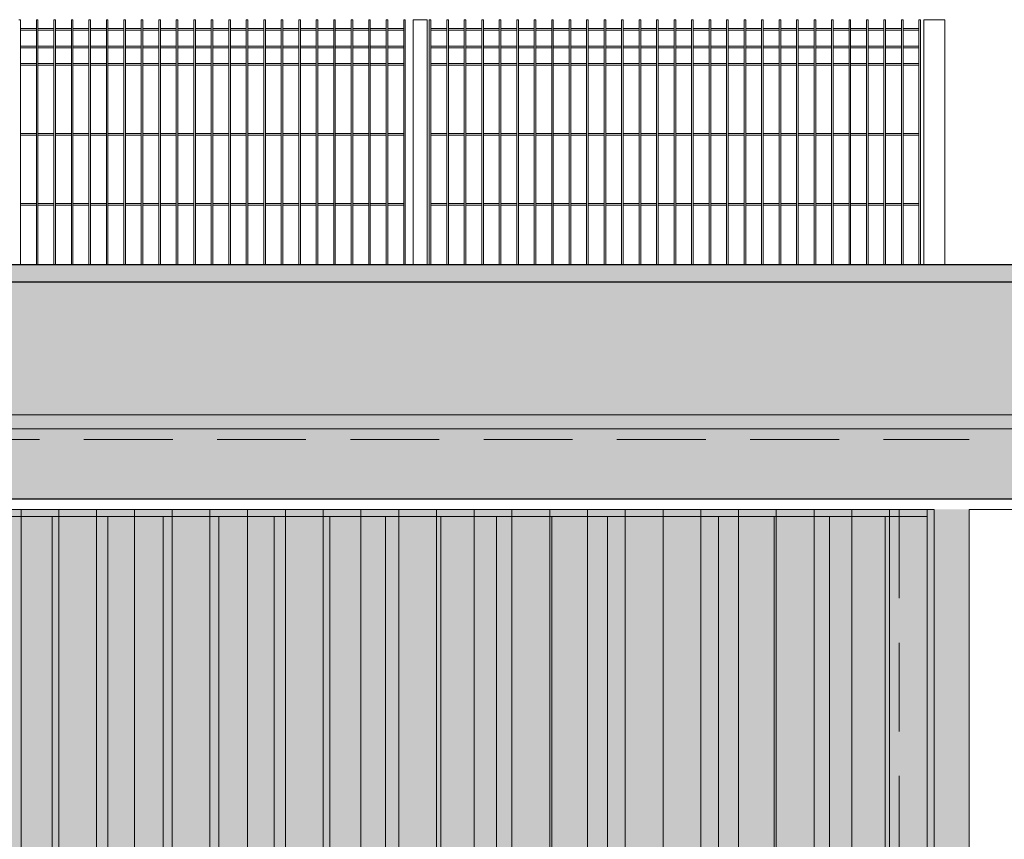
# Model space of a CAD drawing. Header units: millimetres. Extents: x 14041 to 23361, y -6349 to 12956.
# Tile 70 of 106: x 21677 to 21958, y 3842 to 4076. Entities that reach past the tile are written whole.
import ezdxf

# ---------------------------------------------------------------- set-up
doc = ezdxf.new("R2010")
doc.units = ezdxf.units.MM
doc.linetypes.add('KRESKOWA', pattern=[19.05, 12.7, -6.35])
for name, color, linetype, lineweight in [('A-ogrodzenie', 6, 'Continuous', 9), ('A-wypełnienie', 252, 'Continuous', 9), ('E-obrys', 7, 'Continuous', 9)]:
    doc.layers.add(name, color=color, linetype=linetype, lineweight=lineweight)

msp = doc.modelspace()

# ---------------------------------------------------------------- hatches: boundary and pattern name
at = {"layer": 'A-wypełnienie', "lineweight": 15, "ltscale": 2, "transparency": 33554687}
h = msp.add_hatch(color=252, dxfattribs=at)
h.dxf.hatch_style = 1
h.paths.add_polyline_path([(19674.41, 4006.13), (19627.53, 4006.13), (19627.54, 4001.13), (19628.04, 4001.13), (22273.54, 4001.13), (22273.54, 4006.13), (19835.04, 4006.13), (19723.52, 4006.13)])
h = msp.add_hatch(color=253, dxfattribs=at)
h.dxf.hatch_style = 1
h.paths.add_polyline_path([(19988.04, 3659.13), (19988.04, 3939.18), (19658.04, 3939.18), (19658.04, 3959.18), (19658.04, 3963.18), (20903.04, 3963.18), (20903.04, 3939.18), (20588.04, 3936.18), (20588.04, 3659.13), (20943.62, 3659.13), (20943.62, 3871.13), (21183.62, 3871.13), (21183.62, 3659.13), (21338.04, 3659.13), (21338.04, 3936.18), (21033.04, 3939.18), (21033.04, 3963.18), (22243.04, 3963.18), (22243.04, 3939.18), (22223.04, 3936.18), (22223.04, 3659.13), (22273.04, 3659.13), (22273.04, 4001.13), (19628.04, 4001.13), (19628.04, 3659.13), (19678.04, 3659.13), (19678.04, 3936.18), (19828.04, 3936.18), (19828.04, 3659.13)])
h = msp.add_hatch(color=252, dxfattribs=at)
h.dxf.hatch_style = 1
h.paths.add_polyline_path([(21033.04, 3963.18), (22243.04, 3963.18), (22243.04, 3939.18), (21033.04, 3939.18)])
at = {"layer": 'A-wypełnienie', "ltscale": 10, "transparency": 33554687}
h = msp.add_hatch(dxfattribs=at)
h.set_pattern_fill('ANSI31', color=253, scale=3.4, angle=45)
h.set_pattern_definition([(90, (1350, 0), (-10.795, 7e-16), [])])
h.paths.add_polyline_path([(21338.04, 3936.18), (21938.04, 3936.18), (21938.04, 3661.13), (21338.04, 3661.13)])
at = {"layer": 'A-wypełnienie', "lineweight": 15, "ltscale": 2, "transparency": 33554687}
h = msp.add_hatch(color=252, dxfattribs=at)
h.dxf.hatch_style = 1
h.paths.add_polyline_path([(21338.04, 3936.18), (21948.04, 3936.18), (21948.04, 3661.13), (21338.04, 3661.13)])
at = {"layer": 'E-obrys', "lineweight": 15, "ltscale": 2, "transparency": 33554687}
h = msp.add_hatch(dxfattribs=at)
h.set_pattern_fill('ANSI31', scale=5, angle=45)
h.set_pattern_definition([(90, (1350, 0), (-15.875, 1e-15), [])])
h.paths.add_polyline_path([(21742.04, 3663.13), (21742.04, 3836.18), (21828.04, 3836.18), (21828.04, 3663.13), (21936.04, 3663.13), (21936.04, 3934.18), (21640.04, 3934.18), (21640.04, 3663.13)])

# ---------------------------------------------------------------- linework, layer by layer
at = {"layer": 'A-ogrodzenie', "color": 96, "true_color": 0x036808}
for p, q in [((21676.37, 4076.18), (21676.83, 4076.18)), ((21676.83, 4006.13), (21676.83, 4076.18)), ((21681.37, 4006.13), (21681.37, 4076.18)), ((21681.37, 4076.18), (21681.83, 4076.18)), ((21681.83, 4006.13), (21681.83, 4076.18)), ((21686.37, 4006.13), (21686.37, 4076.18)), ((21686.37, 4076.18), (21686.83, 4076.18)), ((21686.83, 4006.13), (21686.83, 4076.18)), ((21691.37, 4006.13), (21691.37, 4076.18)), ((21691.37, 4076.18), (21691.83, 4076.18)), ((21691.37, 4076.18), (21691.83, 4076.18)), ((21691.83, 4006.13), (21691.83, 4076.18)), ((21696.37, 4006.13), (21696.37, 4076.18)), ((21696.83, 4076.18), (21696.37, 4076.18)), ((21696.83, 4006.13), (21696.83, 4076.18)), ((21701.37, 4006.13), (21701.37, 4076.18)), ((21701.37, 4076.18), (21701.83, 4076.18)), ((21701.83, 4006.13), (21701.83, 4076.18)), ((21706.37, 4006.13), (21706.37, 4076.18)), ((21706.37, 4076.18), (21706.83, 4076.18)), ((21706.83, 4006.13), (21706.83, 4076.18)), ((21711.37, 4006.13), (21711.37, 4076.18)), ((21711.37, 4076.18), (21711.83, 4076.18)), ((21711.83, 4006.13), (21711.83, 4076.18)), ((21716.37, 4006.13), (21716.37, 4076.18)), ((21716.37, 4076.18), (21716.83, 4076.18)), ((21716.83, 4006.13), (21716.83, 4076.18)), ((21721.37, 4006.13), (21721.37, 4076.18)), ((21721.37, 4076.18), (21721.83, 4076.18)), ((21721.83, 4006.13), (21721.83, 4076.18)), ((21726.37, 4006.13), (21726.37, 4076.18)), ((21726.37, 4076.18), (21726.83, 4076.18)), ((21726.83, 4006.13), (21726.83, 4076.18)), ((21731.37, 4006.13), (21731.37, 4076.18)), ((21731.37, 4076.18), (21731.83, 4076.18)), ((21731.83, 4006.13), (21731.83, 4076.18)), ((21736.37, 4006.13), (21736.37, 4076.18)), ((21736.37, 4076.18), (21736.83, 4076.18)), ((21736.83, 4006.13), (21736.83, 4076.18)), ((21741.37, 4006.13), (21741.37, 4076.18)), ((21741.37, 4076.18), (21741.83, 4076.18)), ((21741.83, 4006.13), (21741.83, 4076.18)), ((21746.37, 4006.13), (21746.37, 4076.18)), ((21746.37, 4076.18), (21746.83, 4076.18)), ((21746.83, 4006.13), (21746.83, 4076.18)), ((21751.37, 4006.13), (21751.37, 4076.18)), ((21751.37, 4076.18), (21751.83, 4076.18)), ((21751.83, 4006.13), (21751.83, 4076.18)), ((21756.37, 4006.13), (21756.37, 4076.18)), ((21756.37, 4076.18), (21756.83, 4076.18)), ((21756.83, 4006.13), (21756.83, 4076.18)), ((21761.37, 4006.13), (21761.37, 4076.18)), ((21761.37, 4076.18), (21761.83, 4076.18)), ((21761.83, 4006.13), (21761.83, 4076.18)), ((21766.37, 4006.13), (21766.37, 4076.18)), ((21766.37, 4076.18), (21766.83, 4076.18)), ((21766.83, 4006.13), (21766.83, 4076.18)), ((21771.37, 4006.13), (21771.37, 4076.18)), ((21771.37, 4076.18), (21771.83, 4076.18)), ((21771.83, 4006.13), (21771.83, 4076.18)), ((21776.37, 4006.13), (21776.37, 4076.18)), ((21776.37, 4076.18), (21776.83, 4076.18)), ((21776.83, 4006.13), (21776.83, 4076.18)), ((21781.37, 4006.13), (21781.37, 4076.18)), ((21781.37, 4076.18), (21781.83, 4076.18)), ((21781.83, 4006.13), (21781.83, 4076.18)), ((21786.37, 4006.13), (21786.37, 4076.18)), ((21786.37, 4076.18), (21786.83, 4076.18)), ((21786.83, 4006.13), (21786.83, 4076.18)), ((21789.04, 4076.18), (21789.04, 4006.13)), ((21789.04, 4076.18), (21793.04, 4076.18)), ((21793.04, 4076.18), (21793.04, 4006.13)), ((21793.68, 4006.13), (21793.68, 4076.18)), ((21793.68, 4076.18), (21794.15, 4076.18)), ((21794.15, 4006.13), (21794.15, 4076.18)), ((21798.68, 4006.13), (21798.68, 4076.18)), ((21798.68, 4076.18), (21799.15, 4076.18)), ((21799.15, 4006.13), (21799.15, 4076.18)), ((21803.68, 4006.13), (21803.68, 4076.18)), ((21803.68, 4076.18), (21804.15, 4076.18)), ((21804.15, 4006.13), (21804.15, 4076.18)), ((21808.68, 4006.13), (21808.68, 4076.18)), ((21808.68, 4076.18), (21809.15, 4076.18)), ((21809.15, 4006.13), (21809.15, 4076.18)), ((21813.68, 4006.13), (21813.68, 4076.18)), ((21813.68, 4076.18), (21814.15, 4076.18)), ((21814.15, 4006.13), (21814.15, 4076.18)), ((21818.68, 4006.13), (21818.68, 4076.18)), ((21818.68, 4076.18), (21819.15, 4076.18)), ((21819.15, 4006.13), (21819.15, 4076.18)), ((21823.68, 4006.13), (21823.68, 4076.18)), ((21823.68, 4076.18), (21824.15, 4076.18)), ((21824.15, 4006.13), (21824.15, 4076.18)), ((21828.68, 4006.13), (21828.68, 4076.18)), ((21828.68, 4076.18), (21829.15, 4076.18)), ((21829.15, 4006.13), (21829.15, 4076.18)), ((21833.68, 4006.13), (21833.68, 4076.18)), ((21833.68, 4076.18), (21834.15, 4076.18)), ((21834.15, 4006.13), (21834.15, 4076.18)), ((21838.68, 4006.13), (21838.68, 4076.18)), ((21838.68, 4076.18), (21839.15, 4076.18)), ((21838.68, 4076.18), (21839.15, 4076.18)), ((21839.15, 4006.13), (21839.15, 4076.18)), ((21843.68, 4006.13), (21843.68, 4076.18)), ((21844.15, 4076.18), (21843.68, 4076.18)), ((21844.15, 4006.13), (21844.15, 4076.18)), ((21848.68, 4006.13), (21848.68, 4076.18)), ((21848.68, 4076.18), (21849.15, 4076.18)), ((21849.15, 4006.13), (21849.15, 4076.18)), ((21853.68, 4006.13), (21853.68, 4076.18)), ((21853.68, 4076.18), (21854.15, 4076.18)), ((21854.15, 4006.13), (21854.15, 4076.18)), ((21858.68, 4006.13), (21858.68, 4076.18)), ((21858.68, 4076.18), (21859.15, 4076.18)), ((21859.15, 4006.13), (21859.15, 4076.18)), ((21863.68, 4006.13), (21863.68, 4076.18)), ((21863.68, 4076.18), (21864.15, 4076.18)), ((21864.15, 4006.13), (21864.15, 4076.18)), ((21868.68, 4006.13), (21868.68, 4076.18)), ((21868.68, 4076.18), (21869.15, 4076.18)), ((21869.15, 4006.13), (21869.15, 4076.18)), ((21873.68, 4006.13), (21873.68, 4076.18)), ((21873.68, 4076.18), (21874.15, 4076.18)), ((21874.15, 4006.13), (21874.15, 4076.18)), ((21878.68, 4006.13), (21878.68, 4076.18)), ((21878.68, 4076.18), (21879.15, 4076.18)), ((21879.15, 4006.13), (21879.15, 4076.18)), ((21883.68, 4006.13), (21883.68, 4076.18)), ((21883.68, 4076.18), (21884.15, 4076.18)), ((21884.15, 4006.13), (21884.15, 4076.18)), ((21888.68, 4006.13), (21888.68, 4076.18)), ((21888.68, 4076.18), (21889.15, 4076.18)), ((21889.15, 4006.13), (21889.15, 4076.18)), ((21893.68, 4006.13), (21893.68, 4076.18)), ((21893.68, 4076.18), (21894.15, 4076.18)), ((21894.15, 4006.13), (21894.15, 4076.18)), ((21898.68, 4006.13), (21898.68, 4076.18)), ((21898.68, 4076.18), (21899.15, 4076.18)), ((21899.15, 4006.13), (21899.15, 4076.18)), ((21903.68, 4006.13), (21903.68, 4076.18)), ((21903.68, 4076.18), (21904.15, 4076.18)), ((21904.15, 4006.13), (21904.15, 4076.18)), ((21908.68, 4006.13), (21908.68, 4076.18)), ((21908.68, 4076.18), (21909.15, 4076.18)), ((21909.15, 4006.13), (21909.15, 4076.18)), ((21913.68, 4006.13), (21913.68, 4076.18)), ((21913.68, 4076.18), (21914.15, 4076.18)), ((21914.15, 4006.13), (21914.15, 4076.18)), ((21918.68, 4006.13), (21918.68, 4076.18)), ((21918.68, 4076.18), (21919.15, 4076.18)), ((21919.15, 4006.13), (21919.15, 4076.18)), ((21923.68, 4006.13), (21923.68, 4076.18)), ((21923.68, 4076.18), (21924.15, 4076.18)), ((21924.15, 4006.13), (21924.15, 4076.18)), ((21928.68, 4006.13), (21928.68, 4076.18)), ((21928.68, 4076.18), (21929.15, 4076.18)), ((21929.15, 4006.13), (21929.15, 4076.18)), ((21933.68, 4006.13), (21933.68, 4076.18)), ((21933.68, 4076.18), (21934.15, 4076.18)), ((21934.15, 4006.13), (21934.15, 4076.18)), ((21935.04, 4076.18), (21935.04, 4006.13)), ((21935.04, 4076.18), (21941.04, 4076.18)), ((21941.04, 4076.18), (21941.04, 4006.13)), ((21676.83, 4073.65), (21681.37, 4073.65)), ((21676.83, 4073.18), (21681.37, 4073.18)), ((21681.83, 4073.65), (21686.37, 4073.65)), ((21681.83, 4073.18), (21686.37, 4073.18)), ((21686.83, 4073.65), (21691.37, 4073.65)), ((21686.83, 4073.18), (21691.37, 4073.18)), ((21691.83, 4073.65), (21696.37, 4073.65)), ((21691.83, 4073.18), (21696.37, 4073.18)), ((21696.83, 4073.65), (21701.37, 4073.65)), ((21696.83, 4073.18), (21701.37, 4073.18)), ((21701.83, 4073.65), (21706.37, 4073.65)), ((21701.83, 4073.18), (21706.37, 4073.18)), ((21706.83, 4073.65), (21711.37, 4073.65)), ((21706.83, 4073.18), (21711.37, 4073.18)), ((21711.83, 4073.65), (21716.37, 4073.65)), ((21711.83, 4073.18), (21716.37, 4073.18)), ((21716.83, 4073.65), (21721.37, 4073.65)), ((21716.83, 4073.18), (21721.37, 4073.18)), ((21721.83, 4073.65), (21726.37, 4073.65)), ((21721.83, 4073.18), (21726.37, 4073.18)), ((21726.83, 4073.65), (21731.37, 4073.65)), ((21726.83, 4073.18), (21731.37, 4073.18)), ((21731.83, 4073.65), (21736.37, 4073.65)), ((21731.83, 4073.18), (21736.37, 4073.18)), ((21736.83, 4073.65), (21741.37, 4073.65)), ((21736.83, 4073.18), (21741.37, 4073.18)), ((21741.83, 4073.65), (21746.37, 4073.65)), ((21741.83, 4073.18), (21746.37, 4073.18)), ((21746.83, 4073.65), (21751.37, 4073.65)), ((21746.83, 4073.18), (21751.37, 4073.18)), ((21751.83, 4073.65), (21756.37, 4073.65)), ((21751.83, 4073.18), (21756.37, 4073.18)), ((21756.83, 4073.65), (21761.37, 4073.65)), ((21756.83, 4073.18), (21761.37, 4073.18)), ((21761.83, 4073.65), (21766.37, 4073.65)), ((21761.83, 4073.18), (21766.37, 4073.18)), ((21766.83, 4073.65), (21771.37, 4073.65)), ((21766.83, 4073.18), (21771.37, 4073.18)), ((21771.83, 4073.65), (21776.37, 4073.65)), ((21771.83, 4073.18), (21776.37, 4073.18)), ((21776.83, 4073.65), (21781.37, 4073.65)), ((21776.83, 4073.18), (21781.37, 4073.18)), ((21781.83, 4073.65), (21786.37, 4073.65)), ((21781.83, 4073.18), (21786.37, 4073.18)), ((21794.15, 4073.65), (21798.68, 4073.65)), ((21794.15, 4073.18), (21798.68, 4073.18)), ((21799.15, 4073.65), (21803.68, 4073.65)), ((21799.15, 4073.18), (21803.68, 4073.18)), ((21804.15, 4073.65), (21808.68, 4073.65)), ((21804.15, 4073.18), (21808.68, 4073.18)), ((21809.15, 4073.65), (21813.68, 4073.65)), ((21809.15, 4073.18), (21813.68, 4073.18)), ((21814.15, 4073.65), (21818.68, 4073.65)), ((21814.15, 4073.18), (21818.68, 4073.18)), ((21819.15, 4073.65), (21823.68, 4073.65)), ((21819.15, 4073.18), (21823.68, 4073.18)), ((21824.15, 4073.65), (21828.68, 4073.65)), ((21824.15, 4073.18), (21828.68, 4073.18)), ((21829.15, 4073.65), (21833.68, 4073.65)), ((21829.15, 4073.18), (21833.68, 4073.18)), ((21834.15, 4073.65), (21838.68, 4073.65)), ((21834.15, 4073.18), (21838.68, 4073.18)), ((21839.15, 4073.65), (21843.68, 4073.65)), ((21839.15, 4073.18), (21843.68, 4073.18)), ((21844.15, 4073.65), (21848.68, 4073.65)), ((21844.15, 4073.18), (21848.68, 4073.18)), ((21849.15, 4073.65), (21853.68, 4073.65)), ((21849.15, 4073.18), (21853.68, 4073.18)), ((21854.15, 4073.65), (21858.68, 4073.65)), ((21854.15, 4073.18), (21858.68, 4073.18)), ((21859.15, 4073.65), (21863.68, 4073.65)), ((21859.15, 4073.18), (21863.68, 4073.18)), ((21864.15, 4073.65), (21868.68, 4073.65)), ((21864.15, 4073.18), (21868.68, 4073.18)), ((21869.15, 4073.65), (21873.68, 4073.65)), ((21869.15, 4073.18), (21873.68, 4073.18)), ((21874.15, 4073.65), (21878.68, 4073.65)), ((21874.15, 4073.18), (21878.68, 4073.18)), ((21879.15, 4073.65), (21883.68, 4073.65)), ((21879.15, 4073.18), (21883.68, 4073.18)), ((21884.15, 4073.65), (21888.68, 4073.65)), ((21884.15, 4073.18), (21888.68, 4073.18)), ((21889.15, 4073.65), (21893.68, 4073.65)), ((21889.15, 4073.18), (21893.68, 4073.18)), ((21894.15, 4073.65), (21898.68, 4073.65)), ((21894.15, 4073.18), (21898.68, 4073.18)), ((21899.15, 4073.65), (21903.68, 4073.65)), ((21899.15, 4073.18), (21903.68, 4073.18)), ((21904.15, 4073.65), (21908.68, 4073.65)), ((21904.15, 4073.18), (21908.68, 4073.18)), ((21909.15, 4073.65), (21913.68, 4073.65)), ((21909.15, 4073.18), (21913.68, 4073.18)), ((21914.15, 4073.65), (21918.68, 4073.65)), ((21914.15, 4073.18), (21918.68, 4073.18)), ((21919.15, 4073.65), (21923.68, 4073.65)), ((21919.15, 4073.18), (21923.68, 4073.18)), ((21924.15, 4073.65), (21928.68, 4073.65)), ((21924.15, 4073.18), (21928.68, 4073.18)), ((21929.15, 4073.65), (21933.68, 4073.65)), ((21929.15, 4073.18), (21933.68, 4073.18)), ((21676.83, 4068.65), (21681.37, 4068.65)), ((21676.83, 4068.18), (21681.37, 4068.18)), ((21681.83, 4068.65), (21686.37, 4068.65)), ((21681.83, 4068.18), (21686.37, 4068.18)), ((21686.83, 4068.65), (21691.37, 4068.65)), ((21686.83, 4068.18), (21691.37, 4068.18)), ((21691.83, 4068.65), (21696.37, 4068.65)), ((21691.83, 4068.18), (21696.37, 4068.18)), ((21696.83, 4068.65), (21701.37, 4068.65)), ((21696.83, 4068.18), (21701.37, 4068.18)), ((21701.83, 4068.65), (21706.37, 4068.65)), ((21701.83, 4068.18), (21706.37, 4068.18)), ((21706.83, 4068.65), (21711.37, 4068.65)), ((21706.83, 4068.18), (21711.37, 4068.18)), ((21711.83, 4068.65), (21716.37, 4068.65)), ((21711.83, 4068.18), (21716.37, 4068.18)), ((21716.83, 4068.65), (21721.37, 4068.65)), ((21716.83, 4068.18), (21721.37, 4068.18)), ((21721.83, 4068.65), (21726.37, 4068.65)), ((21721.83, 4068.18), (21726.37, 4068.18)), ((21726.83, 4068.65), (21731.37, 4068.65)), ((21726.83, 4068.18), (21731.37, 4068.18)), ((21731.83, 4068.65), (21736.37, 4068.65)), ((21731.83, 4068.18), (21736.37, 4068.18)), ((21736.83, 4068.65), (21741.37, 4068.65)), ((21736.83, 4068.18), (21741.37, 4068.18)), ((21741.83, 4068.65), (21746.37, 4068.65)), ((21741.83, 4068.18), (21746.37, 4068.18)), ((21746.83, 4068.65), (21751.37, 4068.65)), ((21746.83, 4068.18), (21751.37, 4068.18)), ((21751.83, 4068.65), (21756.37, 4068.65)), ((21751.83, 4068.18), (21756.37, 4068.18)), ((21756.83, 4068.65), (21761.37, 4068.65)), ((21756.83, 4068.18), (21761.37, 4068.18)), ((21761.83, 4068.65), (21766.37, 4068.65)), ((21761.83, 4068.18), (21766.37, 4068.18)), ((21766.83, 4068.65), (21771.37, 4068.65)), ((21766.83, 4068.18), (21771.37, 4068.18)), ((21771.83, 4068.65), (21776.37, 4068.65)), ((21771.83, 4068.18), (21776.37, 4068.18)), ((21776.83, 4068.65), (21781.37, 4068.65)), ((21776.83, 4068.18), (21781.37, 4068.18)), ((21781.83, 4068.65), (21786.37, 4068.65)), ((21781.83, 4068.18), (21786.37, 4068.18)), ((21794.15, 4068.65), (21798.68, 4068.65)), ((21794.15, 4068.18), (21798.68, 4068.18)), ((21799.15, 4068.65), (21803.68, 4068.65)), ((21799.15, 4068.18), (21803.68, 4068.18)), ((21804.15, 4068.65), (21808.68, 4068.65)), ((21804.15, 4068.18), (21808.68, 4068.18)), ((21809.15, 4068.65), (21813.68, 4068.65)), ((21809.15, 4068.18), (21813.68, 4068.18)), ((21814.15, 4068.65), (21818.68, 4068.65)), ((21814.15, 4068.18), (21818.68, 4068.18)), ((21819.15, 4068.65), (21823.68, 4068.65)), ((21819.15, 4068.18), (21823.68, 4068.18)), ((21824.15, 4068.65), (21828.68, 4068.65)), ((21824.15, 4068.18), (21828.68, 4068.18)), ((21829.15, 4068.65), (21833.68, 4068.65)), ((21829.15, 4068.18), (21833.68, 4068.18)), ((21834.15, 4068.65), (21838.68, 4068.65)), ((21834.15, 4068.18), (21838.68, 4068.18)), ((21839.15, 4068.65), (21843.68, 4068.65)), ((21839.15, 4068.18), (21843.68, 4068.18)), ((21844.15, 4068.65), (21848.68, 4068.65)), ((21844.15, 4068.18), (21848.68, 4068.18)), ((21849.15, 4068.65), (21853.68, 4068.65)), ((21849.15, 4068.18), (21853.68, 4068.18)), ((21854.15, 4068.65), (21858.68, 4068.65)), ((21854.15, 4068.18), (21858.68, 4068.18)), ((21859.15, 4068.65), (21863.68, 4068.65)), ((21859.15, 4068.18), (21863.68, 4068.18)), ((21864.15, 4068.65), (21868.68, 4068.65)), ((21864.15, 4068.18), (21868.68, 4068.18)), ((21869.15, 4068.65), (21873.68, 4068.65)), ((21869.15, 4068.18), (21873.68, 4068.18)), ((21874.15, 4068.65), (21878.68, 4068.65)), ((21874.15, 4068.18), (21878.68, 4068.18)), ((21879.15, 4068.65), (21883.68, 4068.65)), ((21879.15, 4068.18), (21883.68, 4068.18)), ((21884.15, 4068.65), (21888.68, 4068.65)), ((21884.15, 4068.18), (21888.68, 4068.18)), ((21889.15, 4068.65), (21893.68, 4068.65)), ((21889.15, 4068.18), (21893.68, 4068.18)), ((21894.15, 4068.65), (21898.68, 4068.65)), ((21894.15, 4068.18), (21898.68, 4068.18)), ((21899.15, 4068.65), (21903.68, 4068.65)), ((21899.15, 4068.18), (21903.68, 4068.18)), ((21904.15, 4068.65), (21908.68, 4068.65)), ((21904.15, 4068.18), (21908.68, 4068.18)), ((21909.15, 4068.65), (21913.68, 4068.65)), ((21909.15, 4068.18), (21913.68, 4068.18)), ((21914.15, 4068.65), (21918.68, 4068.65)), ((21914.15, 4068.18), (21918.68, 4068.18)), ((21919.15, 4068.65), (21923.68, 4068.65)), ((21919.15, 4068.18), (21923.68, 4068.18)), ((21924.15, 4068.65), (21928.68, 4068.65)), ((21924.15, 4068.18), (21928.68, 4068.18)), ((21929.15, 4068.65), (21933.68, 4068.65)), ((21929.15, 4068.18), (21933.68, 4068.18)), ((21676.83, 4063.65), (21681.37, 4063.65)), ((21676.83, 4063.18), (21681.37, 4063.18)), ((21681.83, 4063.65), (21686.37, 4063.65)), ((21681.83, 4063.18), (21686.37, 4063.18)), ((21686.83, 4063.65), (21691.37, 4063.65)), ((21686.83, 4063.18), (21691.37, 4063.18)), ((21691.83, 4063.65), (21696.37, 4063.65)), ((21691.83, 4063.18), (21696.37, 4063.18)), ((21696.83, 4063.65), (21701.37, 4063.65)), ((21696.83, 4063.18), (21701.37, 4063.18)), ((21701.83, 4063.65), (21706.37, 4063.65)), ((21701.83, 4063.18), (21706.37, 4063.18)), ((21706.83, 4063.65), (21711.37, 4063.65)), ((21706.83, 4063.18), (21711.37, 4063.18)), ((21711.83, 4063.65), (21716.37, 4063.65)), ((21711.83, 4063.18), (21716.37, 4063.18)), ((21716.83, 4063.65), (21721.37, 4063.65)), ((21716.83, 4063.18), (21721.37, 4063.18)), ((21721.83, 4063.65), (21726.37, 4063.65)), ((21721.83, 4063.18), (21726.37, 4063.18)), ((21726.83, 4063.65), (21731.37, 4063.65)), ((21726.83, 4063.18), (21731.37, 4063.18)), ((21731.83, 4063.65), (21736.37, 4063.65)), ((21731.83, 4063.18), (21736.37, 4063.18)), ((21736.83, 4063.65), (21741.37, 4063.65)), ((21736.83, 4063.18), (21741.37, 4063.18)), ((21741.83, 4063.65), (21746.37, 4063.65)), ((21741.83, 4063.18), (21746.37, 4063.18)), ((21746.83, 4063.65), (21751.37, 4063.65)), ((21746.83, 4063.18), (21751.37, 4063.18)), ((21751.83, 4063.65), (21756.37, 4063.65)), ((21751.83, 4063.18), (21756.37, 4063.18)), ((21756.83, 4063.65), (21761.37, 4063.65)), ((21756.83, 4063.18), (21761.37, 4063.18)), ((21761.83, 4063.65), (21766.37, 4063.65)), ((21761.83, 4063.18), (21766.37, 4063.18)), ((21766.83, 4063.65), (21771.37, 4063.65)), ((21766.83, 4063.18), (21771.37, 4063.18)), ((21771.83, 4063.65), (21776.37, 4063.65)), ((21771.83, 4063.18), (21776.37, 4063.18)), ((21776.83, 4063.65), (21781.37, 4063.65)), ((21776.83, 4063.18), (21781.37, 4063.18)), ((21781.83, 4063.65), (21786.37, 4063.65)), ((21781.83, 4063.18), (21786.37, 4063.18)), ((21794.15, 4063.65), (21798.68, 4063.65)), ((21794.15, 4063.18), (21798.68, 4063.18)), ((21799.15, 4063.65), (21803.68, 4063.65)), ((21799.15, 4063.18), (21803.68, 4063.18)), ((21804.15, 4063.65), (21808.68, 4063.65)), ((21804.15, 4063.18), (21808.68, 4063.18)), ((21809.15, 4063.65), (21813.68, 4063.65)), ((21809.15, 4063.18), (21813.68, 4063.18)), ((21814.15, 4063.65), (21818.68, 4063.65)), ((21814.15, 4063.18), (21818.68, 4063.18)), ((21819.15, 4063.65), (21823.68, 4063.65)), ((21819.15, 4063.18), (21823.68, 4063.18)), ((21824.15, 4063.65), (21828.68, 4063.65)), ((21824.15, 4063.18), (21828.68, 4063.18)), ((21829.15, 4063.65), (21833.68, 4063.65)), ((21829.15, 4063.18), (21833.68, 4063.18)), ((21834.15, 4063.65), (21838.68, 4063.65)), ((21834.15, 4063.18), (21838.68, 4063.18)), ((21839.15, 4063.65), (21843.68, 4063.65)), ((21839.15, 4063.18), (21843.68, 4063.18)), ((21844.15, 4063.65), (21848.68, 4063.65)), ((21844.15, 4063.18), (21848.68, 4063.18)), ((21849.15, 4063.65), (21853.68, 4063.65)), ((21849.15, 4063.18), (21853.68, 4063.18)), ((21854.15, 4063.65), (21858.68, 4063.65)), ((21854.15, 4063.18), (21858.68, 4063.18)), ((21859.15, 4063.65), (21863.68, 4063.65)), ((21859.15, 4063.18), (21863.68, 4063.18)), ((21864.15, 4063.65), (21868.68, 4063.65)), ((21864.15, 4063.18), (21868.68, 4063.18)), ((21869.15, 4063.65), (21873.68, 4063.65)), ((21869.15, 4063.18), (21873.68, 4063.18)), ((21874.15, 4063.65), (21878.68, 4063.65)), ((21874.15, 4063.18), (21878.68, 4063.18)), ((21879.15, 4063.65), (21883.68, 4063.65)), ((21879.15, 4063.18), (21883.68, 4063.18)), ((21884.15, 4063.65), (21888.68, 4063.65)), ((21884.15, 4063.18), (21888.68, 4063.18)), ((21889.15, 4063.65), (21893.68, 4063.65)), ((21889.15, 4063.18), (21893.68, 4063.18)), ((21894.15, 4063.65), (21898.68, 4063.65)), ((21894.15, 4063.18), (21898.68, 4063.18)), ((21899.15, 4063.65), (21903.68, 4063.65)), ((21899.15, 4063.18), (21903.68, 4063.18)), ((21904.15, 4063.65), (21908.68, 4063.65)), ((21904.15, 4063.18), (21908.68, 4063.18)), ((21909.15, 4063.65), (21913.68, 4063.65)), ((21909.15, 4063.18), (21913.68, 4063.18)), ((21914.15, 4063.65), (21918.68, 4063.65)), ((21914.15, 4063.18), (21918.68, 4063.18)), ((21919.15, 4063.65), (21923.68, 4063.65)), ((21919.15, 4063.18), (21923.68, 4063.18)), ((21924.15, 4063.65), (21928.68, 4063.65)), ((21924.15, 4063.18), (21928.68, 4063.18)), ((21929.15, 4063.65), (21933.68, 4063.65)), ((21929.15, 4063.18), (21933.68, 4063.18)), ((21676.83, 4043.65), (21681.37, 4043.65)), ((21676.83, 4043.18), (21681.37, 4043.18)), ((21681.83, 4043.65), (21686.37, 4043.65)), ((21681.83, 4043.18), (21686.37, 4043.18)), ((21686.83, 4043.65), (21691.37, 4043.65)), ((21686.83, 4043.18), (21691.37, 4043.18)), ((21691.83, 4043.65), (21696.37, 4043.65)), ((21691.83, 4043.18), (21696.37, 4043.18)), ((21696.83, 4043.65), (21701.37, 4043.65)), ((21696.83, 4043.18), (21701.37, 4043.18)), ((21701.83, 4043.65), (21706.37, 4043.65)), ((21701.83, 4043.18), (21706.37, 4043.18)), ((21706.83, 4043.65), (21711.37, 4043.65)), ((21706.83, 4043.18), (21711.37, 4043.18)), ((21711.83, 4043.65), (21716.37, 4043.65)), ((21711.83, 4043.18), (21716.37, 4043.18)), ((21716.83, 4043.65), (21721.37, 4043.65)), ((21716.83, 4043.18), (21721.37, 4043.18)), ((21721.83, 4043.65), (21726.37, 4043.65)), ((21721.83, 4043.18), (21726.37, 4043.18)), ((21726.83, 4043.65), (21731.37, 4043.65)), ((21726.83, 4043.18), (21731.37, 4043.18)), ((21731.83, 4043.65), (21736.37, 4043.65)), ((21731.83, 4043.18), (21736.37, 4043.18)), ((21736.83, 4043.65), (21741.37, 4043.65)), ((21736.83, 4043.18), (21741.37, 4043.18)), ((21741.83, 4043.65), (21746.37, 4043.65)), ((21741.83, 4043.18), (21746.37, 4043.18)), ((21746.83, 4043.65), (21751.37, 4043.65)), ((21746.83, 4043.18), (21751.37, 4043.18)), ((21751.83, 4043.65), (21756.37, 4043.65)), ((21751.83, 4043.18), (21756.37, 4043.18)), ((21756.83, 4043.65), (21761.37, 4043.65)), ((21756.83, 4043.18), (21761.37, 4043.18)), ((21761.83, 4043.65), (21766.37, 4043.65)), ((21761.83, 4043.18), (21766.37, 4043.18)), ((21766.83, 4043.65), (21771.37, 4043.65)), ((21766.83, 4043.18), (21771.37, 4043.18)), ((21771.83, 4043.65), (21776.37, 4043.65)), ((21771.83, 4043.18), (21776.37, 4043.18)), ((21776.83, 4043.65), (21781.37, 4043.65)), ((21776.83, 4043.18), (21781.37, 4043.18)), ((21781.83, 4043.65), (21786.37, 4043.65)), ((21781.83, 4043.18), (21786.37, 4043.18)), ((21794.15, 4043.65), (21798.68, 4043.65)), ((21794.15, 4043.18), (21798.68, 4043.18)), ((21799.15, 4043.65), (21803.68, 4043.65)), ((21799.15, 4043.18), (21803.68, 4043.18)), ((21804.15, 4043.65), (21808.68, 4043.65)), ((21804.15, 4043.18), (21808.68, 4043.18)), ((21809.15, 4043.65), (21813.68, 4043.65)), ((21809.15, 4043.18), (21813.68, 4043.18)), ((21814.15, 4043.65), (21818.68, 4043.65)), ((21814.15, 4043.18), (21818.68, 4043.18)), ((21819.15, 4043.65), (21823.68, 4043.65)), ((21819.15, 4043.18), (21823.68, 4043.18)), ((21824.15, 4043.65), (21828.68, 4043.65)), ((21824.15, 4043.18), (21828.68, 4043.18)), ((21829.15, 4043.65), (21833.68, 4043.65)), ((21829.15, 4043.18), (21833.68, 4043.18)), ((21834.15, 4043.65), (21838.68, 4043.65)), ((21834.15, 4043.18), (21838.68, 4043.18)), ((21839.15, 4043.65), (21843.68, 4043.65)), ((21839.15, 4043.18), (21843.68, 4043.18)), ((21844.15, 4043.65), (21848.68, 4043.65)), ((21844.15, 4043.18), (21848.68, 4043.18)), ((21849.15, 4043.65), (21853.68, 4043.65)), ((21849.15, 4043.18), (21853.68, 4043.18)), ((21854.15, 4043.65), (21858.68, 4043.65)), ((21854.15, 4043.18), (21858.68, 4043.18)), ((21859.15, 4043.65), (21863.68, 4043.65)), ((21859.15, 4043.18), (21863.68, 4043.18)), ((21864.15, 4043.65), (21868.68, 4043.65)), ((21864.15, 4043.18), (21868.68, 4043.18)), ((21869.15, 4043.65), (21873.68, 4043.65)), ((21869.15, 4043.18), (21873.68, 4043.18)), ((21874.15, 4043.65), (21878.68, 4043.65)), ((21874.15, 4043.18), (21878.68, 4043.18)), ((21879.15, 4043.65), (21883.68, 4043.65)), ((21879.15, 4043.18), (21883.68, 4043.18)), ((21884.15, 4043.65), (21888.68, 4043.65)), ((21884.15, 4043.18), (21888.68, 4043.18)), ((21889.15, 4043.65), (21893.68, 4043.65)), ((21889.15, 4043.18), (21893.68, 4043.18)), ((21894.15, 4043.65), (21898.68, 4043.65)), ((21894.15, 4043.18), (21898.68, 4043.18)), ((21899.15, 4043.65), (21903.68, 4043.65)), ((21899.15, 4043.18), (21903.68, 4043.18)), ((21904.15, 4043.65), (21908.68, 4043.65)), ((21904.15, 4043.18), (21908.68, 4043.18)), ((21909.15, 4043.65), (21913.68, 4043.65)), ((21909.15, 4043.18), (21913.68, 4043.18)), ((21914.15, 4043.65), (21918.68, 4043.65)), ((21914.15, 4043.18), (21918.68, 4043.18)), ((21919.15, 4043.65), (21923.68, 4043.65)), ((21919.15, 4043.18), (21923.68, 4043.18)), ((21924.15, 4043.65), (21928.68, 4043.65)), ((21924.15, 4043.18), (21928.68, 4043.18)), ((21929.15, 4043.65), (21933.68, 4043.65)), ((21929.15, 4043.18), (21933.68, 4043.18)), ((21676.83, 4023.65), (21681.37, 4023.65)), ((21676.83, 4023.18), (21681.37, 4023.18)), ((21681.83, 4023.65), (21686.37, 4023.65)), ((21681.83, 4023.18), (21686.37, 4023.18)), ((21686.83, 4023.65), (21691.37, 4023.65)), ((21686.83, 4023.18), (21691.37, 4023.18)), ((21691.83, 4023.65), (21696.37, 4023.65)), ((21691.83, 4023.18), (21696.37, 4023.18)), ((21696.83, 4023.65), (21701.37, 4023.65)), ((21696.83, 4023.18), (21701.37, 4023.18)), ((21701.83, 4023.65), (21706.37, 4023.65)), ((21701.83, 4023.18), (21706.37, 4023.18)), ((21706.83, 4023.65), (21711.37, 4023.65)), ((21706.83, 4023.18), (21711.37, 4023.18)), ((21711.83, 4023.65), (21716.37, 4023.65)), ((21711.83, 4023.18), (21716.37, 4023.18)), ((21716.83, 4023.65), (21721.37, 4023.65)), ((21716.83, 4023.18), (21721.37, 4023.18)), ((21721.83, 4023.65), (21726.37, 4023.65)), ((21721.83, 4023.18), (21726.37, 4023.18)), ((21726.83, 4023.65), (21731.37, 4023.65)), ((21726.83, 4023.18), (21731.37, 4023.18)), ((21731.83, 4023.65), (21736.37, 4023.65)), ((21731.83, 4023.18), (21736.37, 4023.18)), ((21736.83, 4023.65), (21741.37, 4023.65)), ((21736.83, 4023.18), (21741.37, 4023.18)), ((21741.83, 4023.65), (21746.37, 4023.65)), ((21741.83, 4023.18), (21746.37, 4023.18)), ((21746.83, 4023.65), (21751.37, 4023.65)), ((21746.83, 4023.18), (21751.37, 4023.18)), ((21751.83, 4023.65), (21756.37, 4023.65)), ((21751.83, 4023.18), (21756.37, 4023.18)), ((21756.83, 4023.65), (21761.37, 4023.65)), ((21756.83, 4023.18), (21761.37, 4023.18)), ((21761.83, 4023.65), (21766.37, 4023.65)), ((21761.83, 4023.18), (21766.37, 4023.18)), ((21766.83, 4023.65), (21771.37, 4023.65)), ((21766.83, 4023.18), (21771.37, 4023.18)), ((21771.83, 4023.65), (21776.37, 4023.65)), ((21771.83, 4023.18), (21776.37, 4023.18)), ((21776.83, 4023.65), (21781.37, 4023.65)), ((21776.83, 4023.18), (21781.37, 4023.18)), ((21781.83, 4023.65), (21786.37, 4023.65)), ((21781.83, 4023.18), (21786.37, 4023.18)), ((21794.15, 4023.65), (21798.68, 4023.65)), ((21794.15, 4023.18), (21798.68, 4023.18)), ((21799.15, 4023.65), (21803.68, 4023.65)), ((21799.15, 4023.18), (21803.68, 4023.18)), ((21804.15, 4023.65), (21808.68, 4023.65)), ((21804.15, 4023.18), (21808.68, 4023.18)), ((21809.15, 4023.65), (21813.68, 4023.65)), ((21809.15, 4023.18), (21813.68, 4023.18)), ((21814.15, 4023.65), (21818.68, 4023.65)), ((21814.15, 4023.18), (21818.68, 4023.18)), ((21819.15, 4023.65), (21823.68, 4023.65)), ((21819.15, 4023.18), (21823.68, 4023.18)), ((21824.15, 4023.65), (21828.68, 4023.65)), ((21824.15, 4023.18), (21828.68, 4023.18)), ((21829.15, 4023.65), (21833.68, 4023.65)), ((21829.15, 4023.18), (21833.68, 4023.18)), ((21834.15, 4023.65), (21838.68, 4023.65)), ((21834.15, 4023.18), (21838.68, 4023.18)), ((21839.15, 4023.65), (21843.68, 4023.65)), ((21839.15, 4023.18), (21843.68, 4023.18)), ((21844.15, 4023.65), (21848.68, 4023.65)), ((21844.15, 4023.18), (21848.68, 4023.18)), ((21849.15, 4023.65), (21853.68, 4023.65)), ((21849.15, 4023.18), (21853.68, 4023.18)), ((21854.15, 4023.65), (21858.68, 4023.65)), ((21854.15, 4023.18), (21858.68, 4023.18)), ((21859.15, 4023.65), (21863.68, 4023.65)), ((21859.15, 4023.18), (21863.68, 4023.18)), ((21864.15, 4023.65), (21868.68, 4023.65)), ((21864.15, 4023.18), (21868.68, 4023.18)), ((21869.15, 4023.65), (21873.68, 4023.65)), ((21869.15, 4023.18), (21873.68, 4023.18)), ((21874.15, 4023.65), (21878.68, 4023.65)), ((21874.15, 4023.18), (21878.68, 4023.18)), ((21879.15, 4023.65), (21883.68, 4023.65)), ((21879.15, 4023.18), (21883.68, 4023.18)), ((21884.15, 4023.65), (21888.68, 4023.65)), ((21884.15, 4023.18), (21888.68, 4023.18)), ((21889.15, 4023.65), (21893.68, 4023.65)), ((21889.15, 4023.18), (21893.68, 4023.18)), ((21894.15, 4023.65), (21898.68, 4023.65)), ((21894.15, 4023.18), (21898.68, 4023.18)), ((21899.15, 4023.65), (21903.68, 4023.65)), ((21899.15, 4023.18), (21903.68, 4023.18)), ((21904.15, 4023.65), (21908.68, 4023.65)), ((21904.15, 4023.18), (21908.68, 4023.18)), ((21909.15, 4023.65), (21913.68, 4023.65)), ((21909.15, 4023.18), (21913.68, 4023.18)), ((21914.15, 4023.65), (21918.68, 4023.65)), ((21914.15, 4023.18), (21918.68, 4023.18)), ((21919.15, 4023.65), (21923.68, 4023.65)), ((21919.15, 4023.18), (21923.68, 4023.18)), ((21924.15, 4023.65), (21928.68, 4023.65)), ((21924.15, 4023.18), (21928.68, 4023.18)), ((21929.15, 4023.65), (21933.68, 4023.65)), ((21929.15, 4023.18), (21933.68, 4023.18))]:
    msp.add_line(p, q, dxfattribs=at)
at = {"layer": 'E-obrys', "lineweight": 30}
for p, q in [((22273.54, 4006.13), (19627.53, 4006.13)), ((22273.54, 4001.13), (19627.54, 4001.13)), ((21033.04, 3939.18), (22243.04, 3939.18))]:
    msp.add_line(p, q, dxfattribs=at)
at = {"layer": 'E-obrys', "ltscale": 2}
for p, q in [((21033.04, 3963.18), (22243.04, 3963.18)), ((21033.04, 3959.18), (22243.04, 3959.18)), ((21948.04, 3659.13), (21948.04, 3936.18)), ((21948.04, 3936.18), (22223.04, 3936.18))]:
    msp.add_line(p, q, dxfattribs=at)
at = {"layer": 'E-obrys', "linetype": 'KRESKOWA', "ltscale": 2}
for p, q in [((19828.04, 3956.18), (21948.04, 3956.18)), ((19848.04, 3936.18), (21928.04, 3936.18)), ((21928.04, 3936.18), (21928.04, 3659.13))]:
    msp.add_line(p, q, dxfattribs=at)
at = {"layer": 'E-obrys', "ltscale": 2}
for points in [[(21338.04, 3936.18), (21938.04, 3936.18), (21938.04, 3661.13), (21338.04, 3661.13)], [(21340.04, 3934.18), (21936.04, 3934.18), (21936.04, 3663.13), (21340.04, 3663.13)]]:
    msp.add_lwpolyline(points, close=True, dxfattribs=at)

doc.saveas('drawing.dxf')
